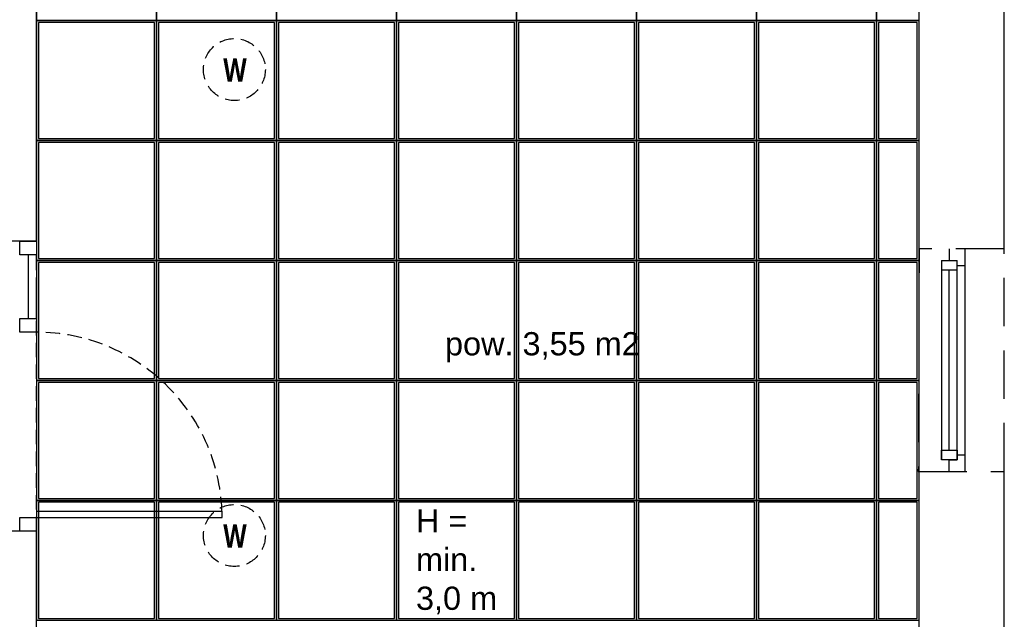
# Model space of a CAD drawing. Header units: millimetres. Extents: x -5941 to 19721, y -9230 to 6433.
# Tile 37 of 204: x 5643 to 6152, y -7826 to -7516. Entities that reach past the tile are written whole.
import ezdxf

# ---------------------------------------------------------------- set-up
doc = ezdxf.new("R2010")
doc.units = ezdxf.units.MM
doc.linetypes.add('DASHED', pattern=[0.75, 0.5, -0.25])
for name, color, linetype in [('A_drzwi', 3, 'Continuous'), ('A_okno', 3, 'Continuous'), ('A_SC_MUROWANA_DZIAŁOWA', 42, 'Continuous'), ('A_scianazew', 42, 'Continuous'), ('A_SUFITY', 6, 'Continuous'), ('A_SUFITY OPIS', 1, 'Continuous')]:
    doc.layers.add(name, color=color, linetype=linetype)
doc.layers.add('FLUID-W.WC1.2', color=7, linetype='Continuous', lineweight=30)
doc.styles.add('BIKWYM', font='BIKROMSW.SHX', dxfattribs={"width": 0.8})
doc.styles.get("Standard").update_dxf_attribs({"font": 'arial.ttf'})

msp = doc.modelspace()

# ---------------------------------------------------------------- linework, layer by layer
at = {"color": 8}
for p, q in [((5652.032, -7769.739), (5652.032, -7773.006)), ((5652.032, -7769.739), (5747.873, -7769.739)), ((5652.032, -7773.006), (5747.873, -7773.006)), ((5747.873, -7773.006), (5747.873, -7769.739))]:
    msp.add_line(p, q, dxfattribs=at)
at = {"color": 8, "linetype": 'DASHED', "ltscale": 50}
msp.add_lwpolyline([(6107.606, -7749.089), (6152.032, -7749.085), (6152.032, -7634.085), (6108.032, -7634.085)], close=True, dxfattribs=at)
at = {"color": 8}
for points in [[(5643.319, -7677.165), (5643.319, -7670.085), (5652.032, -7670.085), (5652.032, -7677.165)], [(5643.319, -7780.085), (5643.319, -7773.006), (5652.032, -7773.006), (5652.032, -7780.085)]]:
    msp.add_lwpolyline(points, close=True, dxfattribs=at)
at = {"color": 8, "linetype": 'DASHED', "ltscale": 15}
msp.add_arc((5652.032, -7773.006), 95.842, 1.95364, 90, dxfattribs=at)
at = {"layer": 'A_drzwi', "color": 8}
for p, q in [((5647.675, -7637.165), (5647.675, -7670.085)), ((5652.034, -7670.085), (5652.032, -7652.165))]:
    msp.add_line(p, q, dxfattribs=at)
msp.add_lwpolyline([(5643.319, -7637.165), (5643.319, -7630.085), (5652.032, -7630.085), (5652.032, -7637.165)], close=True, dxfattribs=at)
at = {"layer": 'A_okno', "color": 8}
for p, q in [((6123.605, -7634.085, -0.044), (6123.605, -7640.085, -0.044)), ((6131.605, -7634.085, -0.047), (6131.606, -7691.585, -0.022)), ((6119.605, -7640.085, -0.046), (6119.606, -7691.585, -0.023)), ((6119.605, -7640.085, -0.044), (6127.605, -7640.085, -0.044)), ((6127.606, -7691.585, -0.022), (6127.605, -7640.085, -0.045)), ((6127.605, -7645.085, -0.044), (6119.605, -7645.085, -0.044)), ((6123.606, -7691.585, -0.022), (6123.605, -7645.085, -0.044)), ((6127.605, -7642.585, -0.044), (6131.605, -7642.585, -0.044)), ((6119.606, -7691.585, -0.023), (6119.606, -7743.089, 0)), ((6123.606, -7738.089, 0), (6123.606, -7691.585, -0.022)), ((6127.606, -7743.089, 0), (6127.606, -7691.585, -0.022)), ((6131.606, -7691.585, -0.022), (6131.606, -7740.589, 0)), ((6119.606, -7738.089, 0), (6123.106, -7738.089, 0)), ((6119.606, -7743.089, 0), (6119.606, -7738.089, 0)), ((6119.606, -7738.089, 0), (6127.606, -7738.089, 0)), ((6124.106, -7738.089, 0), (6127.606, -7738.089, 0)), ((6127.606, -7738.089, 0), (6127.606, -7743.089, 0)), ((6127.606, -7740.589, 0), (6131.606, -7740.589, 0)), ((6131.606, -7740.589, 0), (6131.606, -7749.089, 0)), ((6127.606, -7743.089, 0), (6119.606, -7743.089, 0)), ((6123.606, -7749.089, 0), (6123.606, -7743.089, 0)), ((6123.606, -7743.089, 0), (6127.606, -7743.089, 0))]:
    msp.add_line(p, q, dxfattribs=at)
at = {"layer": 'A_okno', "color": 8, "linetype": 'DASHED', "ltscale": 15}
msp.add_line((5652.032, -7780.085), (5652.034, -7637.165), dxfattribs=at)
at = {"layer": 'A_SC_MUROWANA_DZIAŁOWA', "color": 8}
for p, q in [((5652.032, -7630.085), (5627.032, -7630.085)), ((5652.032, -7780.085), (5627.032, -7780.085))]:
    msp.add_line(p, q, dxfattribs=at)
for points in [[(5652.032, -7630.085), (5652.032, -7206.085), (6108.032, -7206.085)], [(5652.032, -8039.085), (5652.032, -7780.085)]]:
    msp.add_lwpolyline(points, dxfattribs=at)
at = {"layer": 'A_scianazew', "color": 8}
for points in [[(6108.032, -7634.085), (6108.032, -7471.085)], [(6152.032, -7634.085), (6152.032, -7471.085)], [(6108.032, -7904.085), (6108.032, -7749.085)], [(6152.032, -7904.085), (6152.032, -7749.085)]]:
    msp.add_lwpolyline(points, dxfattribs=at)
at = {"layer": 'A_SUFITY'}
for points in [[(5652.032, -7516.085), (5714.032, -7516.085), (5714.032, -7454.085), (5652.032, -7454.085)], [(5714.032, -7516.085), (5776.032, -7516.085), (5776.032, -7454.085), (5714.032, -7454.085)], [(5776.032, -7516.085), (5838.032, -7516.085), (5838.032, -7454.085), (5776.032, -7454.085)], [(5838.032, -7516.085), (5900.032, -7516.085), (5900.032, -7454.085), (5838.032, -7454.085)], [(5900.032, -7516.085), (5962.032, -7516.085), (5962.032, -7454.085), (5900.032, -7454.085)], [(5962.032, -7516.085), (6024.032, -7516.085), (6024.032, -7454.085), (5962.032, -7454.085)], [(6024.032, -7516.085), (6086.032, -7516.085), (6086.032, -7454.085), (6024.032, -7454.085)], [(6086.032, -7516.085), (6108.032, -7516.085), (6108.032, -7454.085), (6086.032, -7454.085)], [(5652.032, -7578.085), (5714.032, -7578.085), (5714.032, -7516.085), (5652.032, -7516.085)], [(5653.032, -7577.085), (5713.032, -7577.085), (5713.032, -7517.085), (5653.032, -7517.085)], [(5714.032, -7578.085), (5776.032, -7578.085), (5776.032, -7516.085), (5714.032, -7516.085)], [(5715.032, -7577.085), (5775.032, -7577.085), (5775.032, -7517.085), (5715.032, -7517.085)], [(5776.032, -7578.085), (5838.032, -7578.085), (5838.032, -7516.085), (5776.032, -7516.085)], [(5777.032, -7577.085), (5837.032, -7577.085), (5837.032, -7517.085), (5777.032, -7517.085)], [(5838.032, -7578.085), (5900.032, -7578.085), (5900.032, -7516.085), (5838.032, -7516.085)], [(5839.032, -7577.085), (5899.032, -7577.085), (5899.032, -7517.085), (5839.032, -7517.085)], [(5900.032, -7578.085), (5962.032, -7578.085), (5962.032, -7516.085), (5900.032, -7516.085)], [(5901.032, -7577.085), (5961.032, -7577.085), (5961.032, -7517.085), (5901.032, -7517.085)], [(5962.032, -7578.085), (6024.032, -7578.085), (6024.032, -7516.085), (5962.032, -7516.085)], [(5963.032, -7577.085), (6023.032, -7577.085), (6023.032, -7517.085), (5963.032, -7517.085)], [(6024.032, -7578.085), (6086.032, -7578.085), (6086.032, -7516.085), (6024.032, -7516.085)], [(6025.032, -7577.085), (6085.032, -7577.085), (6085.032, -7517.085), (6025.032, -7517.085)], [(6086.032, -7578.085), (6108.032, -7578.085), (6108.032, -7516.085), (6086.032, -7516.085)], [(6087.032, -7577.085), (6107.032, -7577.085), (6107.032, -7517.085), (6087.032, -7517.085)], [(5652.032, -7640.085), (5714.032, -7640.085), (5714.032, -7578.085), (5652.032, -7578.085)], [(5653.032, -7639.085), (5713.032, -7639.085), (5713.032, -7579.085), (5653.032, -7579.085)], [(5714.032, -7640.085), (5776.032, -7640.085), (5776.032, -7578.085), (5714.032, -7578.085)], [(5715.032, -7639.085), (5775.032, -7639.085), (5775.032, -7579.085), (5715.032, -7579.085)], [(5776.032, -7640.085), (5838.032, -7640.085), (5838.032, -7578.085), (5776.032, -7578.085)], [(5777.032, -7639.085), (5837.032, -7639.085), (5837.032, -7579.085), (5777.032, -7579.085)], [(5838.032, -7640.085), (5900.032, -7640.085), (5900.032, -7578.085), (5838.032, -7578.085)], [(5839.032, -7639.085), (5899.032, -7639.085), (5899.032, -7579.085), (5839.032, -7579.085)], [(5900.032, -7640.085), (5962.032, -7640.085), (5962.032, -7578.085), (5900.032, -7578.085)], [(5901.032, -7639.085), (5961.032, -7639.085), (5961.032, -7579.085), (5901.032, -7579.085)], [(5962.032, -7640.085), (6024.032, -7640.085), (6024.032, -7578.085), (5962.032, -7578.085)], [(5963.032, -7639.085), (6023.032, -7639.085), (6023.032, -7579.085), (5963.032, -7579.085)], [(6024.032, -7640.085), (6086.032, -7640.085), (6086.032, -7578.085), (6024.032, -7578.085)], [(6025.032, -7639.085), (6085.032, -7639.085), (6085.032, -7579.085), (6025.032, -7579.085)], [(6086.032, -7640.085), (6108.032, -7640.085), (6108.032, -7578.085), (6086.032, -7578.085)], [(6087.032, -7639.085), (6107.032, -7639.085), (6107.032, -7579.085), (6087.032, -7579.085)], [(5652.032, -7702.085), (5714.032, -7702.085), (5714.032, -7640.085), (5652.032, -7640.085)], [(5714.032, -7702.085), (5776.032, -7702.085), (5776.032, -7640.085), (5714.032, -7640.085)], [(5776.032, -7702.085), (5838.032, -7702.085), (5838.032, -7640.085), (5776.032, -7640.085)], [(5838.032, -7702.085), (5900.032, -7702.085), (5900.032, -7640.085), (5838.032, -7640.085)], [(5900.032, -7702.085), (5962.032, -7702.085), (5962.032, -7640.085), (5900.032, -7640.085)], [(5962.032, -7702.085), (6024.032, -7702.085), (6024.032, -7640.085), (5962.032, -7640.085)], [(6024.032, -7702.085), (6086.032, -7702.085), (6086.032, -7640.085), (6024.032, -7640.085)], [(6086.032, -7702.085), (6108.032, -7702.085), (6108.032, -7640.085), (6086.032, -7640.085)], [(5653.032, -7701.085), (5713.032, -7701.085), (5713.032, -7641.085), (5653.032, -7641.085)], [(5715.032, -7701.085), (5775.032, -7701.085), (5775.032, -7641.085), (5715.032, -7641.085)], [(5777.032, -7701.085), (5837.032, -7701.085), (5837.032, -7641.085), (5777.032, -7641.085)], [(5839.032, -7701.085), (5899.032, -7701.085), (5899.032, -7641.085), (5839.032, -7641.085)], [(5901.032, -7701.085), (5961.032, -7701.085), (5961.032, -7641.085), (5901.032, -7641.085)], [(5963.032, -7701.085), (6023.032, -7701.085), (6023.032, -7641.085), (5963.032, -7641.085)], [(6025.032, -7701.085), (6085.032, -7701.085), (6085.032, -7641.085), (6025.032, -7641.085)], [(6087.032, -7701.085), (6107.032, -7701.085), (6107.032, -7641.085), (6087.032, -7641.085)], [(5652.032, -7764.085), (5714.032, -7764.085), (5714.032, -7702.085), (5652.032, -7702.085)], [(5653.032, -7763.085), (5713.032, -7763.085), (5713.032, -7703.085), (5653.032, -7703.085)], [(5714.032, -7764.085), (5776.032, -7764.085), (5776.032, -7702.085), (5714.032, -7702.085)], [(5715.032, -7763.085), (5775.032, -7763.085), (5775.032, -7703.085), (5715.032, -7703.085)], [(5776.032, -7764.085), (5838.032, -7764.085), (5838.032, -7702.085), (5776.032, -7702.085)], [(5777.032, -7763.085), (5837.032, -7763.085), (5837.032, -7703.085), (5777.032, -7703.085)], [(5838.032, -7764.085), (5900.032, -7764.085), (5900.032, -7702.085), (5838.032, -7702.085)], [(5839.032, -7763.085), (5899.032, -7763.085), (5899.032, -7703.085), (5839.032, -7703.085)], [(5900.032, -7764.085), (5962.032, -7764.085), (5962.032, -7702.085), (5900.032, -7702.085)], [(5901.032, -7763.085), (5961.032, -7763.085), (5961.032, -7703.085), (5901.032, -7703.085)], [(5962.032, -7764.085), (6024.032, -7764.085), (6024.032, -7702.085), (5962.032, -7702.085)], [(5963.032, -7763.085), (6023.032, -7763.085), (6023.032, -7703.085), (5963.032, -7703.085)], [(6024.032, -7764.085), (6086.032, -7764.085), (6086.032, -7702.085), (6024.032, -7702.085)], [(6025.032, -7763.085), (6085.032, -7763.085), (6085.032, -7703.085), (6025.032, -7703.085)], [(6086.032, -7764.085), (6108.032, -7764.085), (6108.032, -7702.085), (6086.032, -7702.085)], [(6087.032, -7763.085), (6107.032, -7763.085), (6107.032, -7703.085), (6087.032, -7703.085)], [(5652.032, -7826.085), (5714.032, -7826.085), (5714.032, -7764.085), (5652.032, -7764.085)], [(5653.032, -7825.085), (5713.032, -7825.085), (5713.032, -7765.085), (5653.032, -7765.085)], [(5714.032, -7826.085), (5776.032, -7826.085), (5776.032, -7764.085), (5714.032, -7764.085)], [(5715.032, -7825.085), (5775.032, -7825.085), (5775.032, -7765.085), (5715.032, -7765.085)], [(5776.032, -7826.085), (5838.032, -7826.085), (5838.032, -7764.085), (5776.032, -7764.085)], [(5777.032, -7825.085), (5837.032, -7825.085), (5837.032, -7765.085), (5777.032, -7765.085)], [(5838.032, -7826.085), (5900.032, -7826.085), (5900.032, -7764.085), (5838.032, -7764.085)], [(5839.032, -7825.085), (5899.032, -7825.085), (5899.032, -7765.085), (5839.032, -7765.085)], [(5900.032, -7826.085), (5962.032, -7826.085), (5962.032, -7764.085), (5900.032, -7764.085)], [(5901.032, -7825.085), (5961.032, -7825.085), (5961.032, -7765.085), (5901.032, -7765.085)], [(5962.032, -7826.085), (6024.032, -7826.085), (6024.032, -7764.085), (5962.032, -7764.085)], [(5963.032, -7825.085), (6023.032, -7825.085), (6023.032, -7765.085), (5963.032, -7765.085)], [(6024.032, -7826.085), (6086.032, -7826.085), (6086.032, -7764.085), (6024.032, -7764.085)], [(6025.032, -7825.085), (6085.032, -7825.085), (6085.032, -7765.085), (6025.032, -7765.085)], [(6086.032, -7826.085), (6108.032, -7826.085), (6108.032, -7764.085), (6086.032, -7764.085)], [(6087.032, -7825.085), (6107.032, -7825.085), (6107.032, -7765.085), (6087.032, -7765.085)]]:
    msp.add_lwpolyline(points, close=True, dxfattribs=at)
at = {"layer": 'FLUID-W.WC1.2', "color": 8, "linetype": 'DASHED', "ltscale": 15}
for centre in [(5754.24, -7541.369), (5754.24, -7782.253)]:
    msp.add_circle(centre, 16, dxfattribs=at)

# ---------------------------------------------------------------- texts
at = {"layer": 'A_SUFITY OPIS', "char_height": 12, "attachment_point": 1}
for s, insert, width in [('pow. 3,55 m2', (5863.056, -7677.121), 139.2592), ('H =\\Pmin. \\P3,0 m', (5848.069, -7768.683), 80.82906)]:
    msp.add_mtext(s, dxfattribs=dict(at, insert=insert, width=width))
at = {"layer": 'FLUID-W.WC1.2', "color": 8, "linetype": 'Continuous', "char_height": 12, "attachment_point": 5, "style": 'BIKWYM'}
for insert in [(5754.548, -7541.6), (5754.548, -7782.484)]:
    msp.add_mtext('\\fSegoe UI Black|b1|i0;\\A1;W', dxfattribs=dict(at, insert=insert))

doc.saveas('drawing.dxf')
